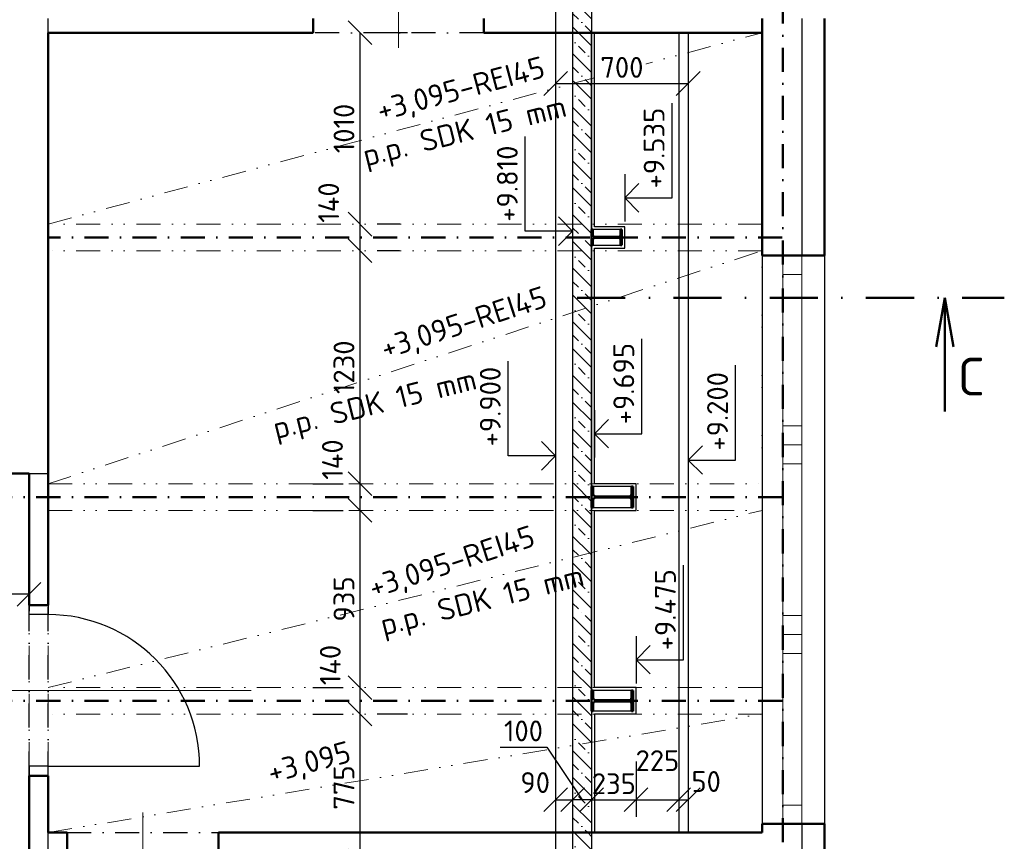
# Model space of a CAD drawing. Header units: millimetres. Extents: x -118752 to 407724, y -73278 to 155058.
# Tile 9 of 256: x -23350 to -18152, y -32374 to -28039. Entities that reach past the tile are written whole.
import ezdxf
from ezdxf.enums import TextEntityAlignment as Align

# ---------------------------------------------------------------- set-up
doc = ezdxf.new("R2010")
doc.units = ezdxf.units.MM
doc.header["$LTSCALE"] = 10
doc.linetypes.add('DASHDOT', pattern=[25.4, 12.7, -6.35, 0, -6.35])
doc.linetypes.add('DIVIDE', pattern=[31.75, 12.7, -6.35, 0, -6.35, 0, -6.35])
for name, color, linetype, lineweight in [('CKDVERE_', 7, 'Continuous', 25), ('CKDVERE_NADROVINOU', 1, 'DASHDOT', 18), ('CKDVERE_OSY', 1, 'Continuous', 18), ('CKDVERE_ZARUBNE_RAM', 5, 'Continuous', 25), ('CKKOTY', 3, 'Continuous', 25), ('CKKOTY_VYS', 3, 'Continuous', 25), ('CKOKNA', 1, 'Continuous', 18), ('CKPOPIS_POHLED', 3, 'Continuous', 25), ('CKREZY_OZNACENI', 4, 'DASHDOT', 50), ('CKSTENY_NADROVINOU', 7, 'DASHDOT', 25), ('CKSTENY_PODROVINOU', 7, 'Continuous', 25), ('CKSTENY_REZ', 6, 'Continuous', 50), ('CKTEXTY_MALE', 3, 'Continuous', 18), ('CSPROFILY_REZY', 4, 'Continuous', 50), ('podhledy', 7, 'Continuous', 20), ('pohledy', 7, 'Continuous', 25), ('srafy', 7, 'Continuous', 18)]:
    doc.layers.add(name, color=color, linetype=linetype, lineweight=lineweight)
doc.styles.get("Standard").update_dxf_attribs({"font": 'isocpeur.ttf'})
doc.dimstyles.new('CADKON', dxfattribs={"dimscale": 50, "dimtxt": 2.2, "dimasz": 2.5, "dimexe": 1.8, "dimexo": 5, "dimgap": 0.6, "dimtad": 1, "dimrnd": 1, "dimtxsty": 'Standard', "dimblk1": 'OBLIQUE', "dimblk2": 'OBLIQUE', "dimsah": 1, "dimcen": 2.5, "dimadec": 1, "dimazin": 2, "dimtfac": 1, "dimtdec": 4, "dimtix": 1, "dimtmove": 2, "dimatfit": 3, "dimldrblk": 'OPEN30', "dimfxl": 5, "dimfxlon": 1, "dimtolj": 1, "dimarcsym": 0})
pattern_1 = [(135, (0, 0), (-70.71068, -70.71068), []), (135, (4e-15, 70.71), (-106.06602, -35.35534), [50, -25, 0, -25])]

# ---------------------------------------------------------------- blocks, each defined once
blk = doc.blocks.new('CK_S_EXT_IPEIPE220')
for p, q in [((-55, 110), (55, 110)), ((-55, 110), (-55, 100.8)), ((55, 110), (55, 100.8)), ((-55, 100.8), (-14.95, 100.8)), ((-2.95, -88.8), (-2.95, 88.8)), ((2.95, -88.8), (2.95, 88.8)), ((55, 100.8), (14.95, 100.8)), ((-55, -110), (-55, -100.8)), ((-55, -100.8), (-14.95, -100.8)), ((55, -100.8), (14.95, -100.8)), ((55, -110), (55, -100.8)), ((-55, -110), (55, -110))]:
    blk.add_line(p, q)
for centre, start, end in [((-14.95, 88.8), 0, 90), ((14.95, 88.8), 90, 180), ((-14.95, -88.8), 270, 0), ((14.95, -88.8), 180, 270)]:
    blk.add_arc(centre, 12, start, end)
blk = doc.blocks.new('CK_S_EXT_IPEIPE160')
for p, q in [((-41, 80), (41, 80)), ((-41, 80), (-41, 72.6)), ((-41, 72.6), (-11.5, 72.6)), ((-2.5, -63.6), (-2.5, 63.6)), ((2.5, -63.6), (2.5, 63.6)), ((41, 72.6), (11.5, 72.6)), ((41, 80), (41, 72.6)), ((-41, -80), (-41, -72.6)), ((-41, -72.6), (-11.5, -72.6)), ((-41, -80), (41, -80)), ((41, -72.6), (11.5, -72.6)), ((41, -80), (41, -72.6))]:
    blk.add_line(p, q)
for centre, start, end in [((-11.5, 63.6), 0, 90), ((11.5, 63.6), 90, 180), ((-11.5, -63.6), 270, 0), ((11.5, -63.6), 180, 270)]:
    blk.add_arc(centre, 9, start, end)
blk = doc.blocks.new('*U9510')
at = {"color": 0, "linetype": 'ByBlock', "lineweight": -2}
blk.add_lwpolyline([(-1.5, 1.5), (0, 0), (1.5, 1.5), (0, 0), (0, 5), (10, 5)], dxfattribs=at)
blk = doc.blocks.new('*U9513')
at = {"color": 0, "linetype": 'ByBlock', "lineweight": -2}
blk.add_lwpolyline([(-1.5, -1.5), (0, 0), (1.5, -1.5), (0, 0), (0, -5), (10, -5)], dxfattribs=at)
blk = doc.blocks.new('*U9514')
at = {"color": 0, "linetype": 'ByBlock', "lineweight": -2}
blk.add_lwpolyline([(-1.5, -1.5), (0, 0), (1.5, -1.5), (0, 0), (0, -5), (10, -5)], dxfattribs=at)
blk = doc.blocks.new('*U9515')
at = {"color": 0, "linetype": 'ByBlock', "lineweight": -2}
blk.add_lwpolyline([(-1.5, -1.5), (0, 0), (1.5, -1.5), (0, 0), (0, -5), (10, -5)], dxfattribs=at)
blk = doc.blocks.new('_OBLIQUE')
at = {"color": 0, "linetype": 'ByBlock'}
blk.add_line((-0.5, -0.5), (0.5, 0.5), dxfattribs=at)
blk = doc.blocks.new('*D9522')
at = {"layer": 'CKKOTY', "color": 0, "lineweight": -2}
for p, q in [((-20520.9, -31953), (-20520.9, -32245.3)), ((-20430.9, -31953), (-20430.9, -32245.3)), ((-20520.9, -32155.3), (-20430.9, -32155.3))]:
    blk.add_line(p, q, dxfattribs=at)
at = {"layer": 'Defpoints', "color": 0}
for p in [(-20520.9, -31703), (-20430.9, -31703), (-20430.9, -32155.3)]:
    blk.add_point(p, dxfattribs=at)
at = {"layer": 'CKKOTY', "color": 0, "lineweight": -2, "xscale": 125, "yscale": 125, "zscale": 125, "rotation": 180}
blk.add_blockref('_OBLIQUE', (-20520.9, -32155.3), dxfattribs=at)
at = {"layer": 'CKKOTY', "color": 0, "lineweight": -2, "xscale": 125, "yscale": 125, "zscale": 125}
blk.add_blockref('_OBLIQUE', (-20430.9, -32155.3), dxfattribs=at)
at = {"layer": 'CKKOTY', "color": 0, "insert": (-20628.6, -32064.3), "char_height": 110, "attachment_point": 5}
blk.add_mtext('\\A1;90', dxfattribs=at)
blk = doc.blocks.new('_Open30')
at = {"color": 0, "lineweight": -2}
for p, q in [((-1, 0.268), (0, 0)), ((0, 0), (-1, -0.268)), ((0, 0), (-1, 0))]:
    blk.add_line(p, q, dxfattribs=at)
blk = doc.blocks.new('*D9523')
at = {"layer": 'CKKOTY', "color": 0, "lineweight": -2}
for p, q in [((-20330.9, -31953), (-20330.9, -32245.3)), ((-20095.9, -31953), (-20095.9, -32245.3)), ((-20330.9, -32155.3), (-20095.9, -32155.3))]:
    blk.add_line(p, q, dxfattribs=at)
at = {"layer": 'Defpoints', "color": 0}
for p in [(-20330.9, -31703), (-20095.9, -31703), (-20095.9, -32155.3)]:
    blk.add_point(p, dxfattribs=at)
at = {"layer": 'CKKOTY', "color": 0, "lineweight": -2, "xscale": 125, "yscale": 125, "zscale": 125}
blk.add_blockref('_OBLIQUE', (-20330.9, -32155.3), dxfattribs=at)
at = {"layer": 'CKKOTY', "color": 0, "lineweight": -2, "xscale": 125, "yscale": 125, "zscale": 125, "rotation": 180}
blk.add_blockref('_OBLIQUE', (-20095.9, -32155.3), dxfattribs=at)
at = {"layer": 'CKKOTY', "color": 0, "insert": (-20213.4, -32070.3), "char_height": 110, "attachment_point": 5}
blk.add_mtext('\\A1;235', dxfattribs=at)
blk = doc.blocks.new('*D9524')
at = {"layer": 'CKKOTY', "color": 0, "lineweight": -2}
for p, q in [((-20095.9, -31953), (-20095.9, -32245.3)), ((-19870.9, -31953), (-19870.9, -32245.3)), ((-20095.9, -32155.3), (-19870.9, -32155.3))]:
    blk.add_line(p, q, dxfattribs=at)
at = {"layer": 'Defpoints', "color": 0}
for p in [(-20095.9, -31703), (-19870.9, -31703), (-19870.9, -32155.3)]:
    blk.add_point(p, dxfattribs=at)
at = {"layer": 'CKKOTY', "color": 0, "lineweight": -2, "xscale": 125, "yscale": 125, "zscale": 125, "rotation": 180}
blk.add_blockref('_OBLIQUE', (-20095.9, -32155.3), dxfattribs=at)
at = {"layer": 'CKKOTY', "color": 0, "lineweight": -2, "xscale": 125, "yscale": 125, "zscale": 125}
blk.add_blockref('_OBLIQUE', (-19870.9, -32155.3), dxfattribs=at)
at = {"layer": 'CKKOTY', "color": 0, "insert": (-19983.4, -31948.7), "char_height": 110, "attachment_point": 5}
blk.add_mtext('\\A1;225', dxfattribs=at)
blk = doc.blocks.new('*D9525')
at = {"layer": 'CKKOTY', "color": 0, "lineweight": -2}
for p, q in [((-19870.9, -31953), (-19870.9, -32245.3)), ((-19820.9, -31953), (-19820.9, -32245.3)), ((-19870.9, -32155.3), (-19820.9, -32155.3))]:
    blk.add_line(p, q, dxfattribs=at)
at = {"layer": 'Defpoints', "color": 0}
for p in [(-19870.9, -31703), (-19820.9, -31703), (-19820.9, -32155.3)]:
    blk.add_point(p, dxfattribs=at)
at = {"layer": 'CKKOTY', "color": 0, "lineweight": -2, "xscale": 125, "yscale": 125, "zscale": 125}
blk.add_blockref('_OBLIQUE', (-19870.9, -32155.3), dxfattribs=at)
at = {"layer": 'CKKOTY', "color": 0, "lineweight": -2, "xscale": 125, "yscale": 125, "zscale": 125, "rotation": 180}
blk.add_blockref('_OBLIQUE', (-19820.9, -32155.3), dxfattribs=at)
at = {"layer": 'CKKOTY', "color": 0, "insert": (-19725.9, -32058.8), "char_height": 110, "attachment_point": 5}
blk.add_mtext('\\A1;50', dxfattribs=at)
blk = doc.blocks.new('*D9526')
at = {"layer": 'CKKOTY', "color": 0, "lineweight": -2}
for p, q in [((-20813.9, -31876.8), (-20566.9, -31876.8)), ((-20566.9, -31876.8), (-20380.9, -32155.3)), ((-20430.9, -32102.3), (-20430.9, -32245.3)), ((-20330.9, -32102.3), (-20330.9, -32245.3)), ((-20330.9, -32155.3), (-20430.9, -32155.3))]:
    blk.add_line(p, q, dxfattribs=at)
at = {"layer": 'Defpoints', "color": 0}
for p in [(-20430.9, -31852.3), (-20330.9, -31852.3), (-20430.9, -32155.3)]:
    blk.add_point(p, dxfattribs=at)
at = {"layer": 'CKKOTY', "color": 0, "lineweight": -2, "xscale": 125, "yscale": 125, "zscale": 125, "rotation": 180}
blk.add_blockref('_OBLIQUE', (-20430.9, -32155.3), dxfattribs=at)
at = {"layer": 'CKKOTY', "color": 0, "lineweight": -2, "xscale": 125, "yscale": 125, "zscale": 125}
blk.add_blockref('_OBLIQUE', (-20330.9, -32155.3), dxfattribs=at)
at = {"layer": 'CKKOTY', "color": 0, "insert": (-20690.4, -31791.8), "char_height": 110, "attachment_point": 5}
blk.add_mtext('\\A1;100', dxfattribs=at)
blk = doc.blocks.new('*D9528')
at = {"layer": 'CKKOTY', "color": 0, "lineweight": -2}
for p, q in [((-20520.9, -28358), (-20520.9, -28465.8)), ((-20520.9, -28375.8), (-19820.9, -28375.8)), ((-19820.9, -28358), (-19820.9, -28465.8))]:
    blk.add_line(p, q, dxfattribs=at)
at = {"layer": 'Defpoints', "color": 0}
for p in [(-20520.9, -28108), (-19820.9, -28108), (-19820.9, -28375.8)]:
    blk.add_point(p, dxfattribs=at)
at = {"layer": 'CKKOTY', "color": 0, "lineweight": -2, "xscale": 125, "yscale": 125, "zscale": 125, "rotation": 180}
blk.add_blockref('_OBLIQUE', (-20520.9, -28375.8), dxfattribs=at)
at = {"layer": 'CKKOTY', "color": 0, "lineweight": -2, "xscale": 125, "yscale": 125, "zscale": 125}
blk.add_blockref('_OBLIQUE', (-19820.9, -28375.8), dxfattribs=at)
at = {"layer": 'CKKOTY', "color": 0, "insert": (-20170.9, -28290.8), "char_height": 110, "attachment_point": 5, "bg_fill": 3, "box_fill_scale": 1.1, "bg_fill_color": 256, "bg_fill_true_color": 13158600, "bg_fill_transparency": 0}
blk.add_mtext('\\A1;700', dxfattribs=at)
blk = doc.blocks.new('*D9883')
at = {"layer": 'CKKOTY', "color": 0, "lineweight": -2}
for p, q in [((-21553.3, -32478), (-21553.3, -31703)), ((-21303.3, -31703), (-21463.3, -31703)), ((-21719.1, -32478), (-21463.3, -32478))]:
    blk.add_line(p, q, dxfattribs=at)
at = {"layer": 'Defpoints', "color": 0}
for p in [(-21553.3, -31703), (-21553.3, -31703), (-21969.1, -32478)]:
    blk.add_point(p, dxfattribs=at)
at = {"layer": 'CKKOTY', "color": 0, "lineweight": -2, "xscale": 125, "yscale": 125, "zscale": 125}
for p, rotation in [((-21553.3, -31703), 90), ((-21553.3, -32478), 270)]:
    blk.add_blockref('_OBLIQUE', p, dxfattribs=dict(at, rotation=rotation))
at = {"layer": 'CKKOTY', "color": 0, "insert": (-21638.3, -32090.5), "char_height": 110, "attachment_point": 5, "rotation": 90}
blk.add_mtext('\\A1;775', dxfattribs=at)
blk = doc.blocks.new('*D9884')
at = {"layer": 'CKKOTY', "color": 0, "lineweight": -2}
for p, q in [((-21803.3, -31563), (-21643.3, -31563)), ((-21553.3, -31703), (-21553.3, -31563)), ((-21803.3, -31703), (-21643.3, -31703))]:
    blk.add_line(p, q, dxfattribs=at)
at = {"layer": 'Defpoints', "color": 0}
for p in [(-21553.3, -31563), (-21553.3, -31563), (-21553.3, -31703)]:
    blk.add_point(p, dxfattribs=at)
at = {"layer": 'CKKOTY', "color": 0, "lineweight": -2, "xscale": 125, "yscale": 125, "zscale": 125}
for p, rotation in [((-21553.3, -31563), 90), ((-21553.3, -31703), 270)]:
    blk.add_blockref('_OBLIQUE', p, dxfattribs=dict(at, rotation=rotation))
at = {"layer": 'CKKOTY', "color": 0, "insert": (-21710.7, -31444.1), "char_height": 110, "attachment_point": 5, "rotation": 90}
blk.add_mtext('\\A1;140', dxfattribs=at)
blk = doc.blocks.new('*D9885')
at = {"layer": 'CKKOTY', "color": 0, "lineweight": -2}
for p, q in [((-21803.3, -30628), (-21643.3, -30628)), ((-21553.3, -31563), (-21553.3, -30628)), ((-21803.3, -31563), (-21643.3, -31563))]:
    blk.add_line(p, q, dxfattribs=at)
at = {"layer": 'Defpoints', "color": 0}
for p in [(-21553.3, -30628), (-21553.3, -30628), (-21553.3, -31563)]:
    blk.add_point(p, dxfattribs=at)
at = {"layer": 'CKKOTY', "color": 0, "lineweight": -2, "xscale": 125, "yscale": 125, "zscale": 125}
for p, rotation in [((-21553.3, -30628), 90), ((-21553.3, -31563), 270)]:
    blk.add_blockref('_OBLIQUE', p, dxfattribs=dict(at, rotation=rotation))
at = {"layer": 'CKKOTY', "color": 0, "insert": (-21638.3, -31095.5), "char_height": 110, "attachment_point": 5, "rotation": 90}
blk.add_mtext('\\A1;935', dxfattribs=at)
blk = doc.blocks.new('*D9886')
at = {"layer": 'CKKOTY', "color": 0, "lineweight": -2}
for p, q in [((-21803.3, -30488), (-21643.3, -30488)), ((-21553.3, -30628), (-21553.3, -30488)), ((-21803.3, -30628), (-21643.3, -30628))]:
    blk.add_line(p, q, dxfattribs=at)
at = {"layer": 'Defpoints', "color": 0}
for p in [(-21553.3, -30488), (-21553.3, -30488), (-21553.3, -30628)]:
    blk.add_point(p, dxfattribs=at)
at = {"layer": 'CKKOTY', "color": 0, "lineweight": -2, "xscale": 125, "yscale": 125, "zscale": 125}
for p, rotation in [((-21553.3, -30488), 90), ((-21553.3, -30628), 270)]:
    blk.add_blockref('_OBLIQUE', p, dxfattribs=dict(at, rotation=rotation))
at = {"layer": 'CKKOTY', "color": 0, "insert": (-21699, -30360), "char_height": 110, "attachment_point": 5, "rotation": 90}
blk.add_mtext('\\A1;140', dxfattribs=at)
blk = doc.blocks.new('*D9887')
at = {"layer": 'CKKOTY', "color": 0, "lineweight": -2}
for p, q in [((-21553.3, -30488), (-21553.3, -29258)), ((-21344.8, -29258), (-21463.3, -29258)), ((-21803.3, -30488), (-21643.3, -30488))]:
    blk.add_line(p, q, dxfattribs=at)
at = {"layer": 'Defpoints', "color": 0}
for p in [(-21594.8, -29258), (-21553.3, -29258), (-21553.3, -30488)]:
    blk.add_point(p, dxfattribs=at)
at = {"layer": 'CKKOTY', "color": 0, "lineweight": -2, "xscale": 125, "yscale": 125, "zscale": 125}
for p, rotation in [((-21553.3, -29258), 90), ((-21553.3, -30488), 270)]:
    blk.add_blockref('_OBLIQUE', p, dxfattribs=dict(at, rotation=rotation))
at = {"layer": 'CKKOTY', "color": 0, "insert": (-21638.3, -29873), "char_height": 110, "attachment_point": 5, "rotation": 90}
blk.add_mtext('\\A1;1230', dxfattribs=at)
blk = doc.blocks.new('*D9888')
at = {"layer": 'CKKOTY', "color": 0, "lineweight": -2}
for p, q in [((-21553.3, -29258), (-21553.3, -29118)), ((-21341.2, -29118), (-21463.3, -29118)), ((-21344.8, -29258), (-21463.3, -29258))]:
    blk.add_line(p, q, dxfattribs=at)
at = {"layer": 'Defpoints', "color": 0}
for p in [(-21591.2, -29118), (-21553.3, -29118), (-21594.8, -29258)]:
    blk.add_point(p, dxfattribs=at)
at = {"layer": 'CKKOTY', "color": 0, "lineweight": -2, "xscale": 125, "yscale": 125, "zscale": 125}
for p, rotation in [((-21553.3, -29118), 90), ((-21553.3, -29258), 270)]:
    blk.add_blockref('_OBLIQUE', p, dxfattribs=dict(at, rotation=rotation))
at = {"layer": 'CKKOTY', "color": 0, "insert": (-21719.1, -29004.1), "char_height": 110, "attachment_point": 5, "rotation": 90}
blk.add_mtext('\\A1;140', dxfattribs=at)
blk = doc.blocks.new('*D9889')
at = {"layer": 'CKKOTY', "color": 0, "lineweight": -2}
for p, q in [((-21553.3, -29118), (-21553.3, -28108)), ((-21303.3, -28108), (-21463.3, -28108)), ((-21341.2, -29118), (-21463.3, -29118))]:
    blk.add_line(p, q, dxfattribs=at)
at = {"layer": 'Defpoints', "color": 0}
for p in [(-21553.3, -28108), (-21553.3, -28108), (-21591.2, -29118)]:
    blk.add_point(p, dxfattribs=at)
at = {"layer": 'CKKOTY', "color": 0, "lineweight": -2, "xscale": 125, "yscale": 125, "zscale": 125}
for p, rotation in [((-21553.3, -28108), 90), ((-21553.3, -29118), 270)]:
    blk.add_blockref('_OBLIQUE', p, dxfattribs=dict(at, rotation=rotation))
at = {"layer": 'CKKOTY', "color": 0, "insert": (-21638.3, -28613), "char_height": 110, "attachment_point": 5, "rotation": 90}
blk.add_mtext('\\A1;1010', dxfattribs=at)
blk = doc.blocks.new('*D9976')
at = {"layer": 'CKKOTY', "color": 0, "lineweight": -2}
for p, q in [((-29840.5, -32758.1), (-29840.5, -33098.1)), ((-23300.5, -32758.1), (-23300.5, -33098.1)), ((-29840.5, -33008.1), (-23300.5, -33008.1))]:
    blk.add_line(p, q, dxfattribs=at)
at = {"layer": 'Defpoints', "color": 0}
for p in [(-23300.5, -32277.7), (-29840.5, -32353.7), (-23300.5, -33008.1)]:
    blk.add_point(p, dxfattribs=at)
at = {"layer": 'CKKOTY', "color": 0, "lineweight": -2, "xscale": 125, "yscale": 125, "zscale": 125, "rotation": 180}
blk.add_blockref('_OBLIQUE', (-29840.5, -33008.1), dxfattribs=at)
at = {"layer": 'CKKOTY', "color": 0, "lineweight": -2, "xscale": 125, "yscale": 125, "zscale": 125}
blk.add_blockref('_OBLIQUE', (-23300.5, -33008.1), dxfattribs=at)
at = {"layer": 'CKKOTY', "color": 0, "insert": (-26570.5, -32923.1), "char_height": 110, "attachment_point": 5}
blk.add_mtext('\\A1;6540', dxfattribs=at)
blk = doc.blocks.new('*D9977')
at = {"layer": 'CKKOTY', "color": 0, "lineweight": -2}
for p, q in [((-23550.5, -30433), (-23643, -30433)), ((-23553, -30433), (-23553, -33768)), ((-23550.5, -33768), (-23643, -33768))]:
    blk.add_line(p, q, dxfattribs=at)
at = {"layer": 'Defpoints', "color": 0}
for p in [(-23300.5, -30433), (-23553, -33768), (-23300.5, -33768)]:
    blk.add_point(p, dxfattribs=at)
at = {"layer": 'CKKOTY', "color": 0, "lineweight": -2, "xscale": 125, "yscale": 125, "zscale": 125}
for p, rotation in [((-23553, -30433), 90), ((-23553, -33768), 270)]:
    blk.add_blockref('_OBLIQUE', p, dxfattribs=dict(at, rotation=rotation))
at = {"layer": 'CKKOTY', "color": 0, "insert": (-23638, -32100.5), "char_height": 110, "attachment_point": 5, "rotation": 90}
blk.add_mtext('\\A1;3335', dxfattribs=at)
blk = doc.blocks.new('*D9980')
at = {"layer": 'CKKOTY', "color": 0, "lineweight": -2}
for p, q in [((-25440.5, -30820.7), (-25440.5, -31160.7)), ((-23300.5, -30820.7), (-23300.5, -31160.7)), ((-23300.5, -31070.7), (-25440.5, -31070.7))]:
    blk.add_line(p, q, dxfattribs=at)
at = {"layer": 'Defpoints', "color": 0}
for p in [(-25440.5, -30433), (-23300.5, -30433), (-25440.5, -31070.7)]:
    blk.add_point(p, dxfattribs=at)
at = {"layer": 'CKKOTY', "color": 0, "lineweight": -2, "xscale": 125, "yscale": 125, "zscale": 125, "rotation": 180}
blk.add_blockref('_OBLIQUE', (-25440.5, -31070.7), dxfattribs=at)
at = {"layer": 'CKKOTY', "color": 0, "lineweight": -2, "xscale": 125, "yscale": 125, "zscale": 125}
blk.add_blockref('_OBLIQUE', (-23300.5, -31070.7), dxfattribs=at)
at = {"layer": 'CKKOTY', "color": 0, "insert": (-24370.5, -30985.7), "char_height": 110, "attachment_point": 5}
blk.add_mtext('\\A1;2140', dxfattribs=at)
blk = doc.blocks.new('*U10419')
at = {"color": 0, "linetype": 'ByBlock', "lineweight": -2}
blk.add_lwpolyline([(-1.5, 1.5), (0, 0), (1.5, 1.5), (0, 0), (0, 5), (10, 5)], dxfattribs=at)
blk = doc.blocks.new('*U10420')
at = {"color": 0, "linetype": 'ByBlock', "lineweight": -2}
blk.add_lwpolyline([(-1.5, -1.5), (0, 0), (1.5, -1.5), (0, 0), (0, -5), (10, -5)], dxfattribs=at)

msp = doc.modelspace()

# ---------------------------------------------------------------- hatches: boundary and pattern name
at = {"layer": 'srafy', "transparency": 33554661}
h = msp.add_hatch(dxfattribs=at)
h.set_pattern_fill('BETON-PROSTY', color=256, scale=25, angle=90, style=0)
h.set_pattern_definition(pattern_1)
h.paths.add_polyline_path([(-20330.92, -30557.981), (-20330.92, -30502.981), (-20330.92, -30487.981), (-20430.92, -30487.981), (-20430.92, -30557.981)])
h.paths.add_polyline_path([(-20430.92, -30627.981), (-20330.92, -30627.981), (-20330.92, -30612.981), (-20330.92, -30557.981), (-20430.92, -30557.981)])
h.paths.add_polyline_path([(-20430.92, -30627.981), (-20430.92, -30876.104), (-20330.92, -30851.303), (-20330.92, -30627.981)])
h = msp.add_hatch(dxfattribs=at)
h.set_pattern_fill('BETON-PROSTY', color=256, scale=25, angle=90, style=0)
h.set_pattern_definition(pattern_1)
h.paths.add_polyline_path([(-20330.92, -31562.981), (-20330.92, -30851.303), (-20430.92, -30876.104), (-20430.92, -31562.981)])
h.paths.add_polyline_path([(-20430.92, -31632.981), (-20330.92, -31632.981), (-20330.92, -31577.981), (-20330.92, -31562.981), (-20430.92, -31562.981)])
h.paths.add_polyline_path([(-20330.92, -31687.981), (-20330.92, -31632.981), (-20430.92, -31632.981), (-20430.92, -31702.981), (-20330.92, -31702.981)])
h.paths.add_polyline_path([(-20430.92, -31702.981), (-20430.92, -31868.839), (-20330.92, -31852.261), (-20330.92, -31702.981)])
h.paths.add_polyline_path([(-20430.92, -31868.839), (-20430.92, -32327.981), (-20330.92, -32327.981), (-20330.92, -31852.261)])
h.paths.add_polyline_path([(-21438.836, -31366.777), (-21493.551, -31147.329), (-20414.905, -30878.392), (-20360.191, -31097.841)], flags=24)
h = msp.add_hatch(dxfattribs=at)
h.set_pattern_fill('BETON-PROSTY', color=256, scale=25, angle=90, style=0)
h.set_pattern_definition(pattern_1)
h.paths.add_polyline_path([(-20430.92, -32477.981), (-20330.92, -32477.981), (-20330.92, -32327.981), (-20430.92, -32327.981)])
h.paths.add_polyline_path([(-20330.92, -32652.981), (-20330.92, -32477.981), (-20430.92, -32477.981), (-20430.92, -32707.981), (-20330.92, -32707.981)])
h.paths.add_polyline_path([(-20330.92, -32762.981), (-20330.92, -32707.981), (-20430.92, -32707.981), (-20430.92, -32979.223), (-20330.92, -32929.122)])

# ---------------------------------------------------------------- linework, layer by layer
at = {"layer": 'CKDVERE_'}
msp.add_line((-23200.468, -31977.981), (-22400.468, -31977.981), dxfattribs=at)
msp.add_arc((-23200.468, -31977.981), 800, 0, 90, dxfattribs=at)
at = {"layer": 'CKDVERE_NADROVINOU'}
for p, q in [((-23300.468, -31977.981), (-23300.468, -31177.981)), ((-23200.468, -31977.981), (-23200.468, -31177.981))]:
    msp.add_line(p, q, dxfattribs=at)
at = {"layer": 'CKDVERE_OSY'}
for p, q in [((-21350.468, -26987.981), (-21350.468, -28187.981)), ((-23555.468, -31577.981), (-22127.678, -31577.981)), ((-22700.468, -32222.981), (-22700.468, -33584.007))]:
    msp.add_line(p, q, dxfattribs=at)
at = {"layer": 'CKDVERE_ZARUBNE_RAM'}
for p, q in [((-23300.468, -31177.981), (-23300.468, -31127.981)), ((-23300.468, -31127.981), (-23200.468, -31127.981)), ((-23200.468, -31127.981), (-23200.468, -31177.981)), ((-23200.468, -31177.981), (-23300.468, -31177.981)), ((-23200.468, -31977.981), (-23300.468, -31977.981)), ((-23300.468, -31977.981), (-23300.468, -32027.981)), ((-23200.468, -32027.981), (-23200.468, -31977.981)), ((-23300.468, -32027.981), (-23200.468, -32027.981))]:
    msp.add_line(p, q, dxfattribs=at)
at = {"layer": 'CKKOTY_VYS'}
for p, q in [((-20155.92, -28854.343), (-20155.92, -29104.343)), ((-20430.92, -29030.105), (-20430.92, -29280.105)), ((-20315.92, -30098.767), (-20315.92, -30348.767)), ((-20520.92, -30215.587), (-20520.92, -30465.587)), ((-19820.92, -30237.495), (-19820.92, -30487.495)), ((-20095.92, -31291.515), (-20095.92, -31541.515))]:
    msp.add_line(p, q, dxfattribs=at)
at = {"layer": 'CKOKNA'}
for p, q in [((-19320.468, -29382.981), (-19320.468, -29282.981)), ((-19220.468, -29282.981), (-19320.468, -29282.981)), ((-19220.468, -29382.981), (-19220.468, -29282.981)), ((-19320.468, -29382.981), (-19320.468, -30182.981)), ((-19220.468, -29382.981), (-19320.468, -29382.981)), ((-19220.468, -29382.981), (-19220.468, -30182.981)), ((-19320.468, -30282.981), (-19320.468, -30182.981)), ((-19220.468, -30182.981), (-19320.468, -30182.981)), ((-19220.468, -30282.981), (-19220.468, -30182.981)), ((-19220.468, -30282.981), (-19320.468, -30282.981)), ((-19320.468, -30382.981), (-19320.468, -30282.981)), ((-19220.468, -30382.981), (-19220.468, -30282.981)), ((-19320.468, -30382.981), (-19320.468, -31182.981)), ((-19220.468, -30382.981), (-19320.468, -30382.981)), ((-19220.468, -30382.981), (-19220.468, -31182.981)), ((-19320.468, -31282.981), (-19320.468, -31182.981)), ((-19220.468, -31182.981), (-19320.468, -31182.981)), ((-19220.468, -31282.981), (-19220.468, -31182.981)), ((-19220.468, -31282.981), (-19320.468, -31282.981)), ((-19320.468, -31382.981), (-19320.468, -31282.981)), ((-19220.468, -31382.981), (-19220.468, -31282.981)), ((-19320.468, -31382.981), (-19320.468, -32182.981)), ((-19220.468, -31382.981), (-19320.468, -31382.981)), ((-19220.468, -31382.981), (-19220.468, -32182.981)), ((-19220.468, -32182.981), (-19320.468, -32182.981)), ((-19320.468, -32182.981), (-19320.468, -32282.981)), ((-19220.468, -32182.981), (-19220.468, -32282.981)), ((-19220.468, -32282.981), (-19320.468, -32282.981))]:
    msp.add_line(p, q, dxfattribs=at)
at = {"layer": 'CKREZY_OZNACENI', "ltscale": 2}
msp.add_line((-20406.706, -29506.569), (-18151.68, -29506.569), dxfattribs=at)
at = {"layer": 'CKREZY_OZNACENI', "linetype": 'Continuous'}
for q in [(-18510.916, -29765.081), (-18465.333, -30106.569), (-18419.75, -29765.081)]:
    msp.add_line((-18465.333, -29506.569), q, dxfattribs=at)
at = {"layer": 'CKSTENY_NADROVINOU'}
for p, q in [((-20900.468, -28107.981), (-21800.468, -28107.981)), ((-23300.468, -32027.981), (-23300.468, -31127.981)), ((-23200.468, -32027.981), (-23200.468, -31127.981)), ((-23100.468, -32327.981), (-22300.468, -32327.981))]:
    msp.add_line(p, q, dxfattribs=at)
at = {"layer": 'CKSTENY_PODROVINOU'}
for p, q in [((-23200.468, -28107.948), (-23200.468, -28032.981)), ((-19220.468, -28032.981), (-19220.468, -29282.981)), ((-19430.468, -29282.981), (-19430.468, -32282.981)), ((-19220.468, -29282.981), (-19100.468, -29282.981)), ((-19100.468, -29282.981), (-19100.468, -32282.981)), ((-23300.468, -30432.981), (-23200.468, -30432.981)), ((-19220.468, -32282.981), (-19220.468, -34282.981)), ((-19220.468, -32282.981), (-19100.468, -32282.981))]:
    msp.add_line(p, q, dxfattribs=at)
at = {"layer": 'CKSTENY_PODROVINOU', "color": 0, "linetype": 'Continuous'}
msp.add_line((-23200.468, -32477.981), (-23200.468, -32327.981), dxfattribs=at)
at = {"layer": 'CKSTENY_REZ'}
for p, q in [((-21800.468, -28107.981), (-21800.468, -28032.981)), ((-20900.468, -28107.981), (-20900.468, -28032.981)), ((-19430.468, -28032.981), (-19430.468, -28107.981)), ((-19430.468, -28032.981), (-19430.468, -29282.981)), ((-19100.468, -28032.981), (-19100.468, -29282.981)), ((-23200.468, -30432.981), (-23200.468, -28107.948)), ((-23200.468, -28107.948), (-23200.468, -28107.981)), ((-23200.468, -28107.981), (-21800.468, -28107.981)), ((-20900.468, -28107.981), (-19430.468, -28107.981)), ((-19100.468, -29282.981), (-19430.468, -29282.981)), ((-23425.468, -30432.981), (-23300.468, -30432.981)), ((-23300.468, -31127.981), (-23300.468, -30432.981)), ((-23200.468, -31127.981), (-23200.468, -30432.981)), ((-23200.468, -31127.981), (-23300.468, -31127.981)), ((-23300.468, -33767.981), (-23300.468, -32027.981)), ((-23200.468, -32027.981), (-23300.468, -32027.981)), ((-23200.468, -32327.981), (-23200.468, -32027.981)), ((-19100.468, -32282.981), (-19430.468, -32282.981)), ((-19430.468, -32282.981), (-19430.468, -32327.981)), ((-19100.468, -32282.981), (-19100.468, -34282.981)), ((-23200.468, -32327.981), (-23100.468, -32327.981)), ((-23100.468, -32477.981), (-23100.468, -32327.981)), ((-22300.468, -32327.981), (-19430.468, -32327.981)), ((-22300.468, -32477.981), (-22300.468, -32327.981))]:
    msp.add_line(p, q, dxfattribs=at)
at = {"layer": 'CSPROFILY_REZY', "linetype": 'DASHDOT'}
for p, q in [((-19320.468, -27932.981), (-19320.468, -37697.481)), ((-19324.218, -29187.981), (-23200.468, -29187.981)), ((-19324.218, -30557.981), (-25320.468, -30557.981)), ((-19324.218, -31632.981), (-25320.468, -31632.981))]:
    msp.add_line(p, q, dxfattribs=at)
at = {"layer": 'podhledy', "linetype": 'DIVIDE'}
for p, q in [((-23200.468, -29117.981), (-19430.468, -28107.981)), ((-23200.468, -30487.981), (-19430.468, -29257.981)), ((-23200.468, -31562.981), (-19430.468, -30627.981)), ((-19430.468, -31562.981), (-23200.468, -31562.981)), ((-23200.468, -32327.981), (-19430.468, -31702.981)), ((-19430.468, -31702.981), (-23200.468, -31702.981))]:
    msp.add_line(p, q, dxfattribs=at)
for points in [[(-19430.468, -29117.981), (-23200.468, -29117.981)], [(-23200.468, -30627.981), (-19430.468, -30627.981)]]:
    msp.add_lwpolyline(points, dxfattribs=at)
msp.add_lwpolyline([(-23200.468, -30487.981), (-19430.468, -30487.981), (-19430.468, -29257.981), (-23200.468, -29257.981)], close=True, dxfattribs=at)
at = {"layer": 'pohledy'}
for p, q in [((-20520.92, -26494.556), (-20520.92, -37868.481)), ((-20330.92, -27761.606), (-20330.92, -37782.981)), ((-20430.92, -27817.981), (-20430.92, -37868.481)), ((-20330.92, -29146.981), (-20330.92, -28107.981)), ((-20315.92, -29131.981), (-20315.92, -28107.981)), ((-19870.92, -28107.981), (-19870.92, -32327.981)), ((-19820.92, -28107.981), (-19820.92, -32327.981)), ((-20170.92, -29146.981), (-20330.92, -29146.981)), ((-20155.92, -29131.981), (-20315.92, -29131.981)), ((-20170.92, -29228.981), (-20170.92, -29146.981)), ((-20155.92, -29243.981), (-20155.92, -29131.981)), ((-20330.92, -30502.981), (-20330.92, -29228.981)), ((-20330.92, -29228.981), (-20170.92, -29228.981)), ((-20315.92, -30487.981), (-20315.92, -29243.981)), ((-20315.92, -29243.981), (-20155.92, -29243.981)), ((-20110.92, -30502.981), (-20330.92, -30502.981)), ((-20095.92, -30487.981), (-20315.92, -30487.981)), ((-20110.92, -30612.981), (-20110.92, -30502.981)), ((-20095.92, -30627.981), (-20095.92, -30487.981)), ((-20330.92, -31577.981), (-20330.92, -30612.981)), ((-20330.92, -30612.981), (-20110.92, -30612.981)), ((-20315.92, -31562.981), (-20315.92, -30627.981)), ((-20315.92, -30627.981), (-20095.92, -30627.981)), ((-20110.92, -31577.981), (-20326.32, -31577.981)), ((-20095.92, -31562.981), (-20315.92, -31562.981)), ((-20110.92, -31687.981), (-20110.92, -31577.981)), ((-20095.92, -31702.981), (-20095.92, -31562.981)), ((-20110.92, -31687.981), (-20330.92, -31687.981)), ((-20330.92, -31687.981), (-20330.92, -32327.981)), ((-20315.92, -31702.981), (-20315.92, -32327.981)), ((-20095.92, -31702.981), (-20315.92, -31702.981))]:
    msp.add_line(p, q, dxfattribs=at)

# ---------------------------------------------------------------- block references
at = {"layer": 'CKKOTY_VYS'}
ref = msp.add_blockref('*U9515', (-20155.92, -28979.343), dxfattribs=dict(at, xscale=50, yscale=50, zscale=50, rotation=90))
ref.add_attrib('Výška', '+9.535', (-19945.92, -28929.343), dxfattribs={"layer": '0', "color": 0, "linetype": 'ByBlock', "lineweight": -2, "height": 110, "rotation": 90})
ref = msp.add_blockref('*U10419', (-20430.92, -29155.105), dxfattribs=dict(at, xscale=50, yscale=50, zscale=50, rotation=90))
ref.add_attrib('Výška', '+9.810', (-20720.92, -29105.105), dxfattribs={"layer": '0', "color": 0, "linetype": 'ByBlock', "lineweight": -2, "height": 110, "rotation": 90})
ref = msp.add_blockref('*U10420', (-20315.92, -30223.767), dxfattribs=dict(at, xscale=50, yscale=50, zscale=50, rotation=90))
ref.add_attrib('Výška', '+9.695', (-20105.92, -30173.767), dxfattribs={"layer": '0', "color": 0, "linetype": 'ByBlock', "lineweight": -2, "height": 110, "rotation": 90})
ref = msp.add_blockref('*U9510', (-20520.92, -30340.587), dxfattribs=dict(at, xscale=50, yscale=50, zscale=50, rotation=90))
ref.add_attrib('Výška', '+9.900', (-20810.92, -30290.587), dxfattribs={"layer": '0', "color": 0, "linetype": 'ByBlock', "lineweight": -2, "height": 110, "rotation": 90})
ref = msp.add_blockref('*U9513', (-19820.92, -30362.495), dxfattribs=dict(at, xscale=50, yscale=50, zscale=50, rotation=90))
ref.add_attrib('Výška', '+9.200', (-19610.92, -30312.495), dxfattribs={"layer": '0', "color": 0, "linetype": 'ByBlock', "lineweight": -2, "height": 110, "rotation": 90})
ref = msp.add_blockref('*U9514', (-20095.92, -31416.515), dxfattribs=dict(at, xscale=50, yscale=50, zscale=50, rotation=90))
ref.add_attrib('Výška', '+9.475', (-19885.92, -31366.515), dxfattribs={"layer": '0', "color": 0, "linetype": 'ByBlock', "lineweight": -2, "height": 110, "rotation": 90})
at = {"layer": 'CSPROFILY_REZY', "rotation": 90}
for name, p in [('CK_S_EXT_IPEIPE160', (-20250.92, -29187.981)), ('CK_S_EXT_IPEIPE220', (-20220.92, -30557.981)), ('CK_S_EXT_IPEIPE220', (-20220.92, -31632.981))]:
    msp.add_blockref(name, p, dxfattribs=at)

# ---------------------------------------------------------------- texts
at = {"layer": 'CKPOPIS_POHLED'}
msp.add_text('C', height=200, dxfattribs=at).set_placement((-18326.059, -29922.33), align=Align.MIDDLE_CENTER)
at = {"layer": 'CKTEXTY_MALE'}
for s, rotation, p in [('+3,095-REI45', 15, (-21446.193, -28575.618)), ('+3,095-REI45', 18, (-21421.115, -29831.815)), ('p.p. SDK 15 mm', 14, (-21997.414, -30252.982)), ('+3,095-REI45', 18, (-21484.635, -31093.406)), ('p.p. SDK 15 mm', 14, (-21430.42, -31289.616)), ('+3,095', 15, (-22023.158, -32068.646))]:
    msp.add_text(s, height=115, rotation=rotation, dxfattribs=at).set_placement(p)

# ---------------------------------------------------------------- dimensions: what is measured, and where the dimension line sits
at = {"layer": 'CKKOTY'}
for base, p1, p2, picture, middle in [((-21553.258, -28107.981), (-21591.161, -29117.981), (-21553.258, -28107.981), '*D9889', (-21638.258, -28612.981)), ((-21553.258, -29257.981), (-21553.258, -30487.981), (-21594.77, -29257.981), '*D9887', (-21638.258, -29872.981)), ((-21553.258, -30627.981), (-21553.258, -31562.981), (-21553.258, -30627.981), '*D9885', (-21638.258, -31095.481)), ((-21553.258, -31702.981), (-21969.099, -32477.981), (-21553.258, -31702.981), '*D9883', (-21638.258, -32090.481))]:
    dim = msp.add_linear_dim(base=base, p1=p1, p2=p2, angle=90, dimstyle='CADKON', override={"dimtmove": 2}, dxfattribs=at)
    dim.commit()
    dim.dimension.update_dxf_attribs({"geometry": picture, "text_midpoint": middle})
for base, p1, p2, picture, middle in [((-21553.258, -29117.981), (-21594.77, -29257.981), (-21591.161, -29117.981), '*D9888', (-21719.075, -29004.067)), ((-21553.258, -30487.981), (-21553.258, -30627.981), (-21553.258, -30487.981), '*D9886', (-21699.043, -30359.996)), ((-21553.258, -31562.981), (-21553.258, -31702.981), (-21553.258, -31562.981), '*D9884', (-21710.665, -31444.051))]:
    dim = msp.add_linear_dim(base=base, p1=p1, p2=p2, angle=90, dimstyle='CADKON', override={"dimtmove": 2}, dxfattribs=at)
    dim.commit()
    dim.dimension.update_dxf_attribs({"geometry": picture, "text_midpoint": middle, "dimtype": 160})
dim = msp.add_linear_dim(base=(-23552.955, -33767.981), p1=(-23300.468, -30432.981), p2=(-23300.468, -33767.981), angle=90, dimstyle='CADKON', dxfattribs=at)
dim.commit()
dim.dimension.update_dxf_attribs({"geometry": '*D9977', "text_midpoint": (-23637.955, -32100.481)})
for base, p1, p2, picture, middle in [((-25440.468, -31070.713), (-23300.468, -30432.981), (-25440.468, -30432.981), '*D9980', (-24370.468, -30985.713)), ((-23300.468, -33008.15), (-29840.468, -32353.7), (-23300.468, -32277.737), '*D9976', (-26570.468, -32923.15))]:
    dim = msp.add_linear_dim(base=base, p1=p1, p2=p2, dimstyle='CADKON', dxfattribs=at)
    dim.commit()
    dim.dimension.update_dxf_attribs({"geometry": picture, "text_midpoint": middle})
for base, p1, p2, picture, middle in [((-20430.92, -32155.266), (-20520.92, -31702.981), (-20430.92, -31702.981), '*D9522', (-20628.579, -32064.289)), ((-19820.92, -32155.266), (-19870.92, -31702.981), (-19820.92, -31702.981), '*D9525', (-19725.929, -32058.848))]:
    dim = msp.add_linear_dim(base=base, p1=p1, p2=p2, dimstyle='CADKON', dxfattribs=at)
    dim.commit()
    dim.dimension.update_dxf_attribs({"geometry": picture, "text_midpoint": middle, "dimtype": 160})
dim = msp.add_linear_dim(base=(-20095.92, -32155.266), p1=(-20330.92, -31702.981), p2=(-20095.92, -31702.981), dimstyle='CADKON', override={"dimtmove": 2}, dxfattribs=at)
dim.commit()
dim.dimension.update_dxf_attribs({"geometry": '*D9523', "text_midpoint": (-20213.42, -32070.266)})
for base, p1, p2, override, picture, middle in [((-19870.92, -32155.266), (-20095.92, -31702.981), (-19870.92, -31702.981), {"dimtmove": 2}, '*D9524', (-19983.42, -31948.655)), ((-20430.92, -32155.266), (-20330.92, -31852.261), (-20430.92, -31852.261), {"dimtmove": 1}, '*D9526', (-20596.899, -31876.752))]:
    dim = msp.add_linear_dim(base=base, p1=p1, p2=p2, dimstyle='CADKON', override=override, dxfattribs=at)
    dim.commit()
    dim.dimension.update_dxf_attribs({"geometry": picture, "text_midpoint": middle, "dimtype": 160})

# ---------------------------------------------------------------- next in the draw order: dimensions: what is measured, and where the dimension line sits
dim = msp.add_linear_dim(base=(-19820.92, -28375.824), p1=(-20520.92, -28107.981), p2=(-19820.92, -28107.981), dimstyle='CADKON', override={"dimtfill": 1}, dxfattribs=at)
dim.commit()
dim.dimension.update_dxf_attribs({"geometry": '*D9528', "text_midpoint": (-20170.92, -28290.824)})

# ---------------------------------------------------------------- next in the draw order: hatches: boundary and pattern name
at = {"layer": 'srafy', "transparency": 33554661}
h = msp.add_hatch(dxfattribs=at)
h.set_pattern_fill('BETON-PROSTY', color=256, scale=25, angle=90, style=0)
h.set_pattern_definition(pattern_1)
h.paths.add_polyline_path([(-20330.92, -27817.981), (-20330.92, -27761.606), (-20420.92, -27761.606), (-20420.92, -27817.981)])
h.paths.add_polyline_path([(-20330.92, -27817.981), (-20420.92, -27817.981), (-20430.92, -27817.981), (-20430.92, -27882.981), (-20330.92, -27882.981), (-20330.92, -27874.356)])
h.paths.add_polyline_path([(-20330.92, -27882.981), (-20430.92, -27882.981), (-20430.92, -27932.981), (-20330.92, -27932.981)])
h.paths.add_polyline_path([(-20430.92, -28032.981), (-20330.92, -28032.981), (-20330.92, -27932.981), (-20430.92, -27932.981)])
h.paths.add_polyline_path([(-20330.92, -28032.981), (-20430.92, -28032.981), (-20430.92, -28107.981), (-20330.92, -28107.981)])
h.paths.add_polyline_path([(-20330.92, -28107.981), (-20430.92, -28107.981), (-20430.92, -28376.007), (-20330.92, -28349.217)])
h = msp.add_hatch(dxfattribs=at)
h.set_pattern_fill('BETON-PROSTY', color=256, scale=25, angle=90, style=0)
h.set_pattern_definition(pattern_1)
h.paths.add_polyline_path([(-20330.92, -28349.217), (-20430.92, -28376.007), (-20430.92, -29117.981), (-20330.92, -29117.981)])
h.paths.add_polyline_path([(-20330.92, -29146.981), (-20330.92, -29117.981), (-20430.92, -29117.981), (-20430.92, -29187.981), (-20330.92, -29187.981)])
h.paths.add_polyline_path([(-20330.92, -29228.981), (-20330.92, -29187.981), (-20430.92, -29187.981), (-20430.92, -29257.981), (-20330.92, -29257.981)])
h.paths.add_polyline_path([(-20330.92, -29257.981), (-20430.92, -29257.981), (-20430.92, -29584.389), (-20330.92, -29551.763)])
h.paths.add_polyline_path([(-20430.92, -29584.389), (-20430.92, -30487.981), (-20330.92, -30487.981), (-20330.92, -29551.763)])

# ---------------------------------------------------------------- next in the draw order: texts
at = {"layer": 'CKTEXTY_MALE'}
msp.add_text('p.p. SDK 15 mm', height=115, rotation=14, dxfattribs=at).set_placement((-21522.87, -28814.162))

doc.saveas('drawing.dxf')
